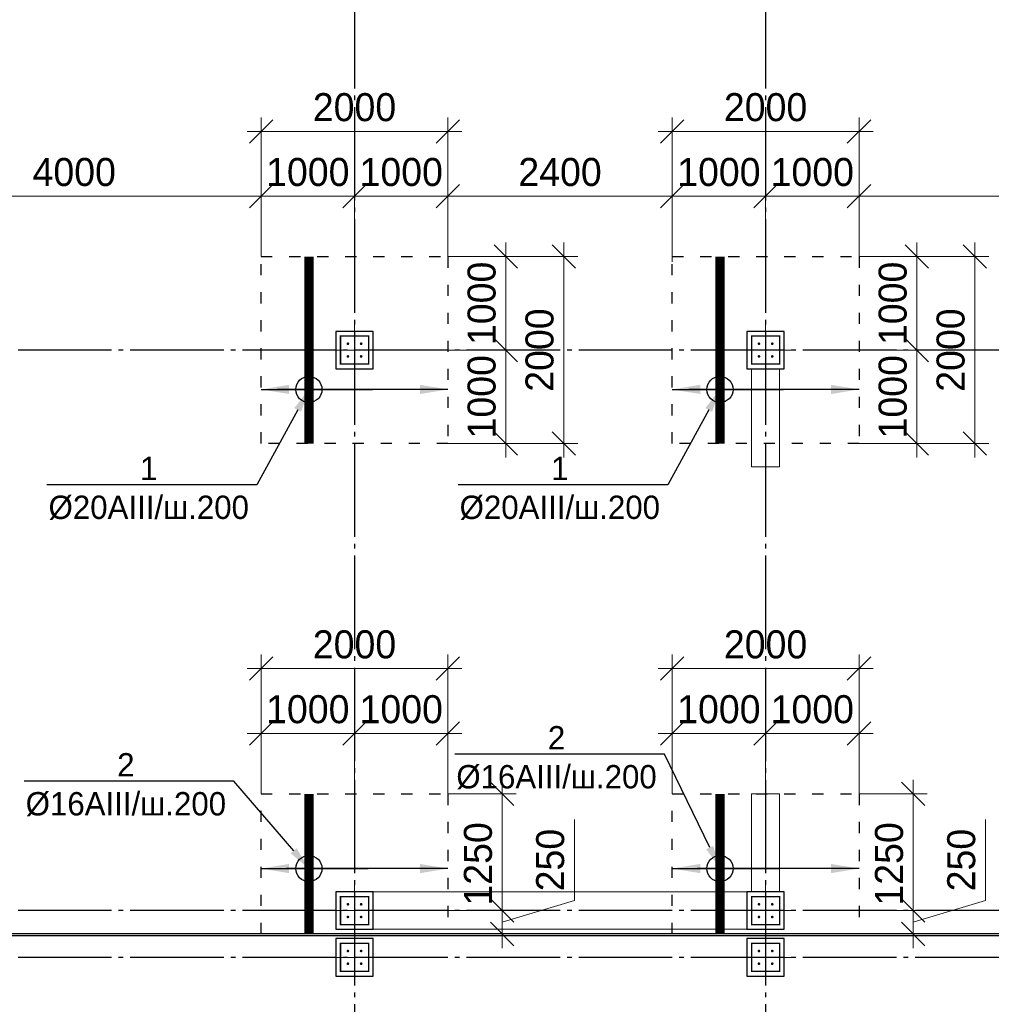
# Model space of a CAD drawing. Header units: millimetres. Extents: x -33345 to 4712671, y -3392 to 121473.
# Tile 91 of 256: x 565358 to 575758, y 70259 to 80798. Entities that reach past the tile are written whole.
import ezdxf
from ezdxf import colors
from ezdxf.entities.mleader import LeaderData, LeaderLine
from ezdxf.math import Vec2, Vec3

# ---------------------------------------------------------------- set-up
doc = ezdxf.new("R2010")
doc.units = ezdxf.units.MM
for name, pattern in [('ACAD_ISO03W100', [30, 12, -18]), ('CENTER2', [28.575, 19.05, -3.175, 3.175, -3.175]), ('ГОСТ 2.303 5', [24, 20, -1.5, 1, -1.5])]:
    doc.linetypes.add(name, pattern=pattern)
doc.layers.add('00-Axes', color=1, linetype='CENTER2')
doc.layers.add('A _razmer rtt', color=164, linetype='Continuous')
for name, color, linetype, lineweight in [('A _Devor rtt', 176, 'Continuous', 30), ('doors', 250, 'Continuous', 5), ('КЖ Текст', 250, 'Continuous', 15)]:
    doc.layers.add(name, color=color, linetype=linetype, lineweight=lineweight)
doc.styles.add('GOST-2.304_Type-B_italic', font='GOST Common Italic.ttf')
doc.styles.add('RUS text aehalf', font='aehalf.shx', dxfattribs={"width": 0.7, "oblique": 15})
doc.styles.add('X-U-RW-01$0$StyleROMANS', font='GOTHIC.TTF')
doc.dimstyles.new('A', dxfattribs={"dimtxt": 300, "dimasz": 150, "dimexe": 100, "dimexo": 100, "dimgap": 50, "dimtad": 1, "dimdec": 0, "dimzin": 9, "dimtxsty": 'GOST-2.304_Type-B_italic', "dimblk": 'ARCHTICK', "dimcen": 0, "dimdle": 100, "dimclrd": 256, "dimclre": 256, "dimclrt": 256, "dimadec": 0, "dimazin": 2, "dimtm": 1e-09, "dimtfac": 1, "dimtdec": 0, "dimtmove": 1, "dimatfit": 3, "dimfxl": 1, "dimtolj": 1, "dimlwd": -1, "dimlwe": -1, "dimarcsym": 1})
doc.dimstyles.new('RUS м100', dxfattribs={"dimscale": 0, "dimtxt": 250, "dimasz": 100, "dimexe": 100, "dimexo": 0, "dimgap": 70, "dimtad": 1, "dimdec": 0, "dimdsep": 46, "dimtxsty": 'RUS text aehalf', "dimblk": 'OBLIQUE', "dimcen": 0.09, "dimdle": 100, "dimclrd": 256, "dimclre": 256, "dimclrt": 256, "dimadec": 1, "dimazin": 2, "dimtfac": 1, "dimtdec": 0, "dimtofl": 0, "dimtmove": 0, "dimatfit": 3, "dimldrblk": 'OBLIQUE', "dimfxl": 300, "dimtolj": 1, "dimtzin": 0, "dimlwd": -1, "dimlwe": -1, "dimarcsym": 0})

# ---------------------------------------------------------------- blocks, each defined once
blk = doc.blocks.new('gfffggfsre')
at = {"layer": '00-Axes', "color": 251, "linetype": 'ГОСТ 2.303 5', "ltscale": 50, "true_color": 0x636466}
for points in [[(25727, 16269.4), (25727, -5825.8)], [(30127, 16269.4), (30127, -5825.8)], [(42327, 10069.4), (-21034.5, 10069.4)], [(42327, 4069.4), (-21034.5, 4069.4)], [(42327, 3569.4), (-20533.9, 3569.4), (-20643.6, 3457.5), (-21034.5, 3457.5)]]:
    blk.add_lwpolyline(points, dxfattribs=at)
blk = doc.blocks.new('column')
at = {"lineweight": 0}
for points in [[(-68, 56, -1), (-68, 86, -1)], [(68, 56, 1), (68, 86, 1)], [(-68, -56, 1), (-68, -86, 1)], [(68, -56, -1), (68, -86, -1)]]:
    blk.add_hatch(color=0, dxfattribs=at).paths.add_polyline_path(points)
at = {"color": 0, "lineweight": 0}
for p, q in [((0, 300), (0, -300)), ((300, 0), (-300, 0))]:
    blk.add_line(p, q, dxfattribs=at)
at = {"lineweight": 30}
blk.add_lwpolyline([(-200, 200), (200, 200), (200, -200), (-200, -200)], close=True, dxfattribs=at)
at = {"color": 0, "lineweight": 0, "const_width": 15}
blk.add_lwpolyline([(150, -150), (150, 150), (-150, 150), (-150, -150)], close=True, dxfattribs=at)
blk = doc.blocks.new('_Oblique')
at = {"color": 0, "linetype": 'ByBlock', "lineweight": -2}
blk.add_line((-0.5, -0.5), (0.5, 0.5), dxfattribs=at)
blk = doc.blocks.new('*D1953')
at = {"layer": 'Defpoints', "color": 0, "ltscale": 100, "transparency": 16777216}
for p in [(567942, 78908), (563942, 78262), (567942, 78262)]:
    blk.add_point(p, dxfattribs=at)
at = {"layer": 'doors', "ltscale": 100, "transparency": 16777216}
for p, q in [((563942, 78262), (563942, 79058)), ((567942, 78262), (567942, 79058)), ((563792, 78908), (568092, 78908))]:
    blk.add_line(p, q, dxfattribs=at)
at = {"layer": 'doors', "ltscale": 100, "transparency": 16777216, "xscale": 250, "yscale": 250, "zscale": 250, "rotation": 180}
blk.add_blockref('_Oblique', (563942, 78908), dxfattribs=at)
at = {"layer": 'doors', "ltscale": 100, "transparency": 16777216, "xscale": 250, "yscale": 250, "zscale": 250}
blk.add_blockref('_Oblique', (567942, 78908), dxfattribs=at)
at = {"layer": 'doors', "lineweight": 13, "ltscale": 100, "transparency": 16777216, "insert": (565942, 79166), "char_height": 300, "attachment_point": 5, "style": 'X-U-RW-01$0$StyleROMANS'}
blk.add_mtext('\\A1;4000', dxfattribs=at)
blk = doc.blocks.new('*D1954')
at = {"layer": 'Defpoints', "color": 0, "ltscale": 100, "transparency": 16777216}
for p in [(572342, 78908), (569942, 78262), (572342, 78205)]:
    blk.add_point(p, dxfattribs=at)
at = {"layer": 'doors', "ltscale": 100, "transparency": 16777216}
for p, q in [((569942, 78262), (569942, 79058)), ((572342, 78205), (572342, 79058)), ((569792, 78908), (572492, 78908))]:
    blk.add_line(p, q, dxfattribs=at)
at = {"layer": 'doors', "ltscale": 100, "transparency": 16777216, "xscale": 250, "yscale": 250, "zscale": 250, "rotation": 180}
blk.add_blockref('_Oblique', (569942, 78908), dxfattribs=at)
at = {"layer": 'doors', "ltscale": 100, "transparency": 16777216, "xscale": 250, "yscale": 250, "zscale": 250}
blk.add_blockref('_Oblique', (572342, 78908), dxfattribs=at)
at = {"layer": 'doors', "lineweight": 13, "ltscale": 100, "transparency": 16777216, "insert": (571142, 79166), "char_height": 300, "attachment_point": 5, "style": 'X-U-RW-01$0$StyleROMANS'}
blk.add_mtext('\\A1;2400', dxfattribs=at)
blk = doc.blocks.new('*D1955')
at = {"layer": 'Defpoints', "color": 0, "ltscale": 100, "transparency": 16777216}
for p in [(578342, 78908), (574342, 78262), (578342, 78262)]:
    blk.add_point(p, dxfattribs=at)
at = {"layer": 'doors', "ltscale": 100, "transparency": 16777216}
for p, q in [((574342, 78262), (574342, 79058)), ((578342, 78262), (578342, 79058)), ((574192, 78908), (578492, 78908))]:
    blk.add_line(p, q, dxfattribs=at)
at = {"layer": 'doors', "ltscale": 100, "transparency": 16777216, "xscale": 250, "yscale": 250, "zscale": 250, "rotation": 180}
blk.add_blockref('_Oblique', (574342, 78908), dxfattribs=at)
at = {"layer": 'doors', "ltscale": 100, "transparency": 16777216, "xscale": 250, "yscale": 250, "zscale": 250}
blk.add_blockref('_Oblique', (578342, 78908), dxfattribs=at)
at = {"layer": 'doors', "lineweight": 13, "ltscale": 100, "transparency": 16777216, "insert": (576342, 79166), "char_height": 300, "attachment_point": 5, "style": 'X-U-RW-01$0$StyleROMANS'}
blk.add_mtext('\\A1;4000', dxfattribs=at)
blk = doc.blocks.new('*D1861')
at = {"layer": 'Defpoints', "color": 0, "ltscale": 100, "transparency": 16777216}
for p in [(569942, 72512), (569942, 71262), (570522, 71262)]:
    blk.add_point(p, dxfattribs=at)
at = {"layer": 'doors', "ltscale": 100, "transparency": 16777216}
for p, q in [((570522, 72662), (570522, 71112)), ((569942, 72512), (570672, 72512)), ((569942, 71262), (570672, 71262))]:
    blk.add_line(p, q, dxfattribs=at)
at = {"layer": 'doors', "ltscale": 100, "transparency": 16777216, "xscale": 250, "yscale": 250, "zscale": 250}
for p, rotation in [((570522, 72512), 90), ((570522, 71262), 270)]:
    blk.add_blockref('_Oblique', p, dxfattribs=dict(at, rotation=rotation))
at = {"layer": 'doors', "lineweight": 13, "ltscale": 100, "transparency": 16777216, "insert": (570265, 71762), "char_height": 300, "attachment_point": 5, "rotation": 90, "style": 'X-U-RW-01$0$StyleROMANS'}
blk.add_mtext('\\A1;1250', dxfattribs=at)
blk = doc.blocks.new('*D1862')
at = {"layer": 'Defpoints', "color": 0, "ltscale": 100, "transparency": 16777216}
for p in [(569942, 71262), (569942, 71012), (570522, 71012)]:
    blk.add_point(p, dxfattribs=at)
at = {"layer": 'doors', "ltscale": 100, "transparency": 16777216}
for p, q in [((571295, 71369), (571295, 72237)), ((570522, 71412), (570522, 70862)), ((570522, 71137), (571295, 71369)), ((569942, 71262), (570672, 71262)), ((569942, 71012), (570672, 71012))]:
    blk.add_line(p, q, dxfattribs=at)
at = {"layer": 'doors', "ltscale": 100, "transparency": 16777216, "xscale": 250, "yscale": 250, "zscale": 250}
for p, rotation in [((570522, 71262), 90), ((570522, 71012), 270)]:
    blk.add_blockref('_Oblique', p, dxfattribs=dict(at, rotation=rotation))
at = {"layer": 'doors', "lineweight": 13, "ltscale": 100, "transparency": 16777216, "insert": (571038, 71803), "char_height": 300, "attachment_point": 5, "rotation": 90, "style": 'X-U-RW-01$0$StyleROMANS'}
blk.add_mtext('\\A1;250', dxfattribs=at)
blk = doc.blocks.new('_ArchTick')
at = {"color": 0, "linetype": 'ByBlock', "const_width": 0.15}
blk.add_lwpolyline([(-0.5, -0.5), (0.5, 0.5)], dxfattribs=at)
blk = doc.blocks.new('*D1863')
at = {"layer": 'Defpoints', "color": 0, "ltscale": 100, "transparency": 16777216}
for p in [(568942, 73158), (567942, 72512), (568942, 72512)]:
    blk.add_point(p, dxfattribs=at)
at = {"layer": 'doors', "ltscale": 100, "transparency": 16777216}
for p, q in [((567942, 72512), (567942, 73308)), ((568942, 72512), (568942, 73308)), ((567792, 73158), (569092, 73158))]:
    blk.add_line(p, q, dxfattribs=at)
at = {"layer": 'doors', "ltscale": 100, "transparency": 16777216, "xscale": 250, "yscale": 250, "zscale": 250, "rotation": 180}
blk.add_blockref('_Oblique', (567942, 73158), dxfattribs=at)
at = {"layer": 'doors', "ltscale": 100, "transparency": 16777216, "xscale": 250, "yscale": 250, "zscale": 250}
blk.add_blockref('_Oblique', (568942, 73158), dxfattribs=at)
at = {"layer": 'doors', "lineweight": 13, "ltscale": 100, "transparency": 16777216, "insert": (568442, 73416), "char_height": 300, "attachment_point": 5, "style": 'X-U-RW-01$0$StyleROMANS'}
blk.add_mtext('\\A1;1000', dxfattribs=at)
blk = doc.blocks.new('*D1864')
at = {"layer": 'Defpoints', "color": 0, "ltscale": 100, "transparency": 16777216}
for p in [(569942, 73158), (568942, 72512), (569942, 72512)]:
    blk.add_point(p, dxfattribs=at)
at = {"layer": 'doors', "ltscale": 100, "transparency": 16777216}
for p, q in [((568942, 72512), (568942, 73308)), ((569942, 72512), (569942, 73308)), ((568792, 73158), (570092, 73158))]:
    blk.add_line(p, q, dxfattribs=at)
at = {"layer": 'doors', "ltscale": 100, "transparency": 16777216, "xscale": 250, "yscale": 250, "zscale": 250, "rotation": 180}
blk.add_blockref('_Oblique', (568942, 73158), dxfattribs=at)
at = {"layer": 'doors', "ltscale": 100, "transparency": 16777216, "xscale": 250, "yscale": 250, "zscale": 250}
blk.add_blockref('_Oblique', (569942, 73158), dxfattribs=at)
at = {"layer": 'doors', "lineweight": 13, "ltscale": 100, "transparency": 16777216, "insert": (569442, 73416), "char_height": 300, "attachment_point": 5, "style": 'X-U-RW-01$0$StyleROMANS'}
blk.add_mtext('\\A1;1000', dxfattribs=at)
blk = doc.blocks.new('*D1865')
at = {"layer": 'Defpoints', "color": 0, "ltscale": 100, "transparency": 16777216}
for p in [(569942, 73853), (567942, 72512), (569942, 72512)]:
    blk.add_point(p, dxfattribs=at)
at = {"layer": 'doors', "ltscale": 100, "transparency": 16777216}
for p, q in [((567942, 72512), (567942, 74003)), ((569942, 72512), (569942, 74003)), ((567792, 73853), (570092, 73853))]:
    blk.add_line(p, q, dxfattribs=at)
at = {"layer": 'doors', "ltscale": 100, "transparency": 16777216, "xscale": 250, "yscale": 250, "zscale": 250, "rotation": 180}
blk.add_blockref('_Oblique', (567942, 73853), dxfattribs=at)
at = {"layer": 'doors', "ltscale": 100, "transparency": 16777216, "xscale": 250, "yscale": 250, "zscale": 250}
blk.add_blockref('_Oblique', (569942, 73853), dxfattribs=at)
at = {"layer": 'doors', "lineweight": 13, "ltscale": 100, "transparency": 16777216, "insert": (568942, 74110), "char_height": 300, "attachment_point": 5, "style": 'X-U-RW-01$0$StyleROMANS'}
blk.add_mtext('\\A1;2000', dxfattribs=at)
blk = doc.blocks.new('*D1866')
at = {"layer": 'Defpoints', "color": 0, "ltscale": 100, "transparency": 16777216}
for p in [(574342, 72512), (574342, 71262), (574922, 71262)]:
    blk.add_point(p, dxfattribs=at)
at = {"layer": 'doors', "ltscale": 100, "transparency": 16777216}
for p, q in [((574922, 72662), (574922, 71112)), ((574342, 72512), (575072, 72512)), ((574342, 71262), (575072, 71262))]:
    blk.add_line(p, q, dxfattribs=at)
at = {"layer": 'doors', "ltscale": 100, "transparency": 16777216, "xscale": 250, "yscale": 250, "zscale": 250}
for p, rotation in [((574922, 72512), 90), ((574922, 71262), 270)]:
    blk.add_blockref('_Oblique', p, dxfattribs=dict(at, rotation=rotation))
at = {"layer": 'doors', "lineweight": 13, "ltscale": 100, "transparency": 16777216, "insert": (574665, 71762), "char_height": 300, "attachment_point": 5, "rotation": 90, "style": 'X-U-RW-01$0$StyleROMANS'}
blk.add_mtext('\\A1;1250', dxfattribs=at)
blk = doc.blocks.new('*D1867')
at = {"layer": 'Defpoints', "color": 0, "ltscale": 100, "transparency": 16777216}
for p in [(574342, 71262), (574342, 71012), (574922, 71012)]:
    blk.add_point(p, dxfattribs=at)
at = {"layer": 'doors', "ltscale": 100, "transparency": 16777216}
for p, q in [((575695, 71369), (575695, 72237)), ((574922, 71412), (574922, 70862)), ((574922, 71137), (575695, 71369)), ((574342, 71262), (575072, 71262)), ((574342, 71012), (575072, 71012))]:
    blk.add_line(p, q, dxfattribs=at)
at = {"layer": 'doors', "ltscale": 100, "transparency": 16777216, "xscale": 250, "yscale": 250, "zscale": 250}
for p, rotation in [((574922, 71262), 90), ((574922, 71012), 270)]:
    blk.add_blockref('_Oblique', p, dxfattribs=dict(at, rotation=rotation))
at = {"layer": 'doors', "lineweight": 13, "ltscale": 100, "transparency": 16777216, "insert": (575438, 71803), "char_height": 300, "attachment_point": 5, "rotation": 90, "style": 'X-U-RW-01$0$StyleROMANS'}
blk.add_mtext('\\A1;250', dxfattribs=at)
blk = doc.blocks.new('*D1868')
at = {"layer": 'Defpoints', "color": 0, "ltscale": 100, "transparency": 16777216}
for p in [(573342, 73158), (572342, 72512), (573342, 72512)]:
    blk.add_point(p, dxfattribs=at)
at = {"layer": 'doors', "ltscale": 100, "transparency": 16777216}
for p, q in [((572342, 72512), (572342, 73308)), ((573342, 72512), (573342, 73308)), ((572192, 73158), (573492, 73158))]:
    blk.add_line(p, q, dxfattribs=at)
at = {"layer": 'doors', "ltscale": 100, "transparency": 16777216, "xscale": 250, "yscale": 250, "zscale": 250, "rotation": 180}
blk.add_blockref('_Oblique', (572342, 73158), dxfattribs=at)
at = {"layer": 'doors', "ltscale": 100, "transparency": 16777216, "xscale": 250, "yscale": 250, "zscale": 250}
blk.add_blockref('_Oblique', (573342, 73158), dxfattribs=at)
at = {"layer": 'doors', "lineweight": 13, "ltscale": 100, "transparency": 16777216, "insert": (572842, 73416), "char_height": 300, "attachment_point": 5, "style": 'X-U-RW-01$0$StyleROMANS'}
blk.add_mtext('\\A1;1000', dxfattribs=at)
blk = doc.blocks.new('*D1869')
at = {"layer": 'Defpoints', "color": 0, "ltscale": 100, "transparency": 16777216}
for p in [(574342, 73158), (573342, 72512), (574342, 72512)]:
    blk.add_point(p, dxfattribs=at)
at = {"layer": 'doors', "ltscale": 100, "transparency": 16777216}
for p, q in [((573342, 72512), (573342, 73308)), ((574342, 72512), (574342, 73308)), ((573192, 73158), (574492, 73158))]:
    blk.add_line(p, q, dxfattribs=at)
at = {"layer": 'doors', "ltscale": 100, "transparency": 16777216, "xscale": 250, "yscale": 250, "zscale": 250, "rotation": 180}
blk.add_blockref('_Oblique', (573342, 73158), dxfattribs=at)
at = {"layer": 'doors', "ltscale": 100, "transparency": 16777216, "xscale": 250, "yscale": 250, "zscale": 250}
blk.add_blockref('_Oblique', (574342, 73158), dxfattribs=at)
at = {"layer": 'doors', "lineweight": 13, "ltscale": 100, "transparency": 16777216, "insert": (573842, 73416), "char_height": 300, "attachment_point": 5, "style": 'X-U-RW-01$0$StyleROMANS'}
blk.add_mtext('\\A1;1000', dxfattribs=at)
blk = doc.blocks.new('*D1870')
at = {"layer": 'Defpoints', "color": 0, "ltscale": 100, "transparency": 16777216}
for p in [(574342, 73853), (572342, 72512), (574342, 72512)]:
    blk.add_point(p, dxfattribs=at)
at = {"layer": 'doors', "ltscale": 100, "transparency": 16777216}
for p, q in [((572342, 72512), (572342, 74003)), ((574342, 72512), (574342, 74003)), ((572192, 73853), (574492, 73853))]:
    blk.add_line(p, q, dxfattribs=at)
at = {"layer": 'doors', "ltscale": 100, "transparency": 16777216, "xscale": 250, "yscale": 250, "zscale": 250, "rotation": 180}
blk.add_blockref('_Oblique', (572342, 73853), dxfattribs=at)
at = {"layer": 'doors', "ltscale": 100, "transparency": 16777216, "xscale": 250, "yscale": 250, "zscale": 250}
blk.add_blockref('_Oblique', (574342, 73853), dxfattribs=at)
at = {"layer": 'doors', "lineweight": 13, "ltscale": 100, "transparency": 16777216, "insert": (573342, 74110), "char_height": 300, "attachment_point": 5, "style": 'X-U-RW-01$0$StyleROMANS'}
blk.add_mtext('\\A1;2000', dxfattribs=at)
blk = doc.blocks.new('*D3135')
at = {"layer": 'Defpoints', "color": 0, "ltscale": 100, "transparency": 16777216}
for p in [(568942, 78908), (567942, 78262), (568942, 78262)]:
    blk.add_point(p, dxfattribs=at)
at = {"layer": 'doors', "ltscale": 100, "transparency": 16777216}
for p, q in [((567942, 78262), (567942, 79058)), ((568942, 78262), (568942, 79058)), ((567792, 78908), (569092, 78908))]:
    blk.add_line(p, q, dxfattribs=at)
at = {"layer": 'doors', "ltscale": 100, "transparency": 16777216, "xscale": 250, "yscale": 250, "zscale": 250, "rotation": 180}
blk.add_blockref('_Oblique', (567942, 78908), dxfattribs=at)
at = {"layer": 'doors', "ltscale": 100, "transparency": 16777216, "xscale": 250, "yscale": 250, "zscale": 250}
blk.add_blockref('_Oblique', (568942, 78908), dxfattribs=at)
at = {"layer": 'doors', "lineweight": 13, "ltscale": 100, "transparency": 16777216, "insert": (568442, 79166), "char_height": 300, "attachment_point": 5, "style": 'X-U-RW-01$0$StyleROMANS'}
blk.add_mtext('\\A1;1000', dxfattribs=at)
blk = doc.blocks.new('*D3136')
at = {"layer": 'Defpoints', "color": 0, "ltscale": 100, "transparency": 16777216}
for p in [(569942, 78908), (568942, 78262), (569942, 78262)]:
    blk.add_point(p, dxfattribs=at)
at = {"layer": 'doors', "ltscale": 100, "transparency": 16777216}
for p, q in [((568942, 78262), (568942, 79058)), ((569942, 78262), (569942, 79058)), ((568792, 78908), (570092, 78908))]:
    blk.add_line(p, q, dxfattribs=at)
at = {"layer": 'doors', "ltscale": 100, "transparency": 16777216, "xscale": 250, "yscale": 250, "zscale": 250, "rotation": 180}
blk.add_blockref('_Oblique', (568942, 78908), dxfattribs=at)
at = {"layer": 'doors', "ltscale": 100, "transparency": 16777216, "xscale": 250, "yscale": 250, "zscale": 250}
blk.add_blockref('_Oblique', (569942, 78908), dxfattribs=at)
at = {"layer": 'doors', "lineweight": 13, "ltscale": 100, "transparency": 16777216, "insert": (569442, 79166), "char_height": 300, "attachment_point": 5, "style": 'X-U-RW-01$0$StyleROMANS'}
blk.add_mtext('\\A1;1000', dxfattribs=at)
blk = doc.blocks.new('*D3137')
at = {"layer": 'Defpoints', "color": 0, "ltscale": 100, "transparency": 16777216}
for p in [(569942, 78262), (569942, 77262), (570561, 77262)]:
    blk.add_point(p, dxfattribs=at)
at = {"layer": 'doors', "ltscale": 100, "transparency": 16777216}
for p, q in [((570561, 78412), (570561, 77112)), ((569942, 78262), (570711, 78262)), ((569942, 77262), (570711, 77262))]:
    blk.add_line(p, q, dxfattribs=at)
at = {"layer": 'doors', "ltscale": 100, "transparency": 16777216, "xscale": 250, "yscale": 250, "zscale": 250}
for p, rotation in [((570561, 78262), 90), ((570561, 77262), 270)]:
    blk.add_blockref('_Oblique', p, dxfattribs=dict(at, rotation=rotation))
at = {"layer": 'doors', "lineweight": 13, "ltscale": 100, "transparency": 16777216, "insert": (570304, 77762), "char_height": 300, "attachment_point": 5, "rotation": 90, "style": 'X-U-RW-01$0$StyleROMANS'}
blk.add_mtext('\\A1;1000', dxfattribs=at)
blk = doc.blocks.new('*D3138')
at = {"layer": 'Defpoints', "color": 0, "ltscale": 100, "transparency": 16777216}
for p in [(569942, 77262), (569942, 76262), (570561, 76262)]:
    blk.add_point(p, dxfattribs=at)
at = {"layer": 'doors', "ltscale": 100, "transparency": 16777216}
for p, q in [((570561, 77412), (570561, 76112)), ((569942, 77262), (570711, 77262)), ((569942, 76262), (570711, 76262))]:
    blk.add_line(p, q, dxfattribs=at)
at = {"layer": 'doors', "ltscale": 100, "transparency": 16777216, "xscale": 250, "yscale": 250, "zscale": 250}
for p, rotation in [((570561, 77262), 90), ((570561, 76262), 270)]:
    blk.add_blockref('_Oblique', p, dxfattribs=dict(at, rotation=rotation))
at = {"layer": 'doors', "lineweight": 13, "ltscale": 100, "transparency": 16777216, "insert": (570304, 76762), "char_height": 300, "attachment_point": 5, "rotation": 90, "style": 'X-U-RW-01$0$StyleROMANS'}
blk.add_mtext('\\A1;1000', dxfattribs=at)
blk = doc.blocks.new('*D1876')
at = {"layer": 'Defpoints', "color": 0, "ltscale": 100, "transparency": 16777216}
for p in [(569942, 78262), (569942, 76262), (571182, 76262)]:
    blk.add_point(p, dxfattribs=at)
at = {"layer": 'doors', "ltscale": 100, "transparency": 16777216}
for p, q in [((571182, 78412), (571182, 76112)), ((569942, 78262), (571332, 78262)), ((569942, 76262), (571332, 76262))]:
    blk.add_line(p, q, dxfattribs=at)
at = {"layer": 'doors', "ltscale": 100, "transparency": 16777216, "xscale": 250, "yscale": 250, "zscale": 250}
for p, rotation in [((571182, 78262), 90), ((571182, 76262), 270)]:
    blk.add_blockref('_Oblique', p, dxfattribs=dict(at, rotation=rotation))
at = {"layer": 'doors', "lineweight": 13, "ltscale": 100, "transparency": 16777216, "insert": (570924, 77262), "char_height": 300, "attachment_point": 5, "rotation": 90, "style": 'X-U-RW-01$0$StyleROMANS'}
blk.add_mtext('\\A1;2000', dxfattribs=at)
blk = doc.blocks.new('*D1877')
at = {"layer": 'Defpoints', "color": 0, "ltscale": 100, "transparency": 16777216}
for p in [(569942, 79603), (567942, 78262), (569942, 78262)]:
    blk.add_point(p, dxfattribs=at)
at = {"layer": 'doors', "ltscale": 100, "transparency": 16777216}
for p, q in [((567942, 78262), (567942, 79753)), ((569942, 78262), (569942, 79753)), ((567792, 79603), (570092, 79603))]:
    blk.add_line(p, q, dxfattribs=at)
at = {"layer": 'doors', "ltscale": 100, "transparency": 16777216, "xscale": 250, "yscale": 250, "zscale": 250, "rotation": 180}
blk.add_blockref('_Oblique', (567942, 79603), dxfattribs=at)
at = {"layer": 'doors', "ltscale": 100, "transparency": 16777216, "xscale": 250, "yscale": 250, "zscale": 250}
blk.add_blockref('_Oblique', (569942, 79603), dxfattribs=at)
at = {"layer": 'doors', "lineweight": 13, "ltscale": 100, "transparency": 16777216, "insert": (568942, 79860), "char_height": 300, "attachment_point": 5, "style": 'X-U-RW-01$0$StyleROMANS'}
blk.add_mtext('\\A1;2000', dxfattribs=at)
blk = doc.blocks.new('*D3139')
at = {"layer": 'Defpoints', "color": 0, "ltscale": 100, "transparency": 16777216}
for p in [(573342, 78908), (572342, 78262), (573342, 78262)]:
    blk.add_point(p, dxfattribs=at)
at = {"layer": 'doors', "ltscale": 100, "transparency": 16777216}
for p, q in [((572342, 78262), (572342, 79058)), ((573342, 78262), (573342, 79058)), ((572192, 78908), (573492, 78908))]:
    blk.add_line(p, q, dxfattribs=at)
at = {"layer": 'doors', "ltscale": 100, "transparency": 16777216, "xscale": 250, "yscale": 250, "zscale": 250, "rotation": 180}
blk.add_blockref('_Oblique', (572342, 78908), dxfattribs=at)
at = {"layer": 'doors', "ltscale": 100, "transparency": 16777216, "xscale": 250, "yscale": 250, "zscale": 250}
blk.add_blockref('_Oblique', (573342, 78908), dxfattribs=at)
at = {"layer": 'doors', "lineweight": 13, "ltscale": 100, "transparency": 16777216, "insert": (572842, 79166), "char_height": 300, "attachment_point": 5, "style": 'X-U-RW-01$0$StyleROMANS'}
blk.add_mtext('\\A1;1000', dxfattribs=at)
blk = doc.blocks.new('*D3140')
at = {"layer": 'Defpoints', "color": 0, "ltscale": 100, "transparency": 16777216}
for p in [(574342, 78908), (573342, 78262), (574342, 78262)]:
    blk.add_point(p, dxfattribs=at)
at = {"layer": 'doors', "ltscale": 100, "transparency": 16777216}
for p, q in [((573342, 78262), (573342, 79058)), ((574342, 78262), (574342, 79058)), ((573192, 78908), (574492, 78908))]:
    blk.add_line(p, q, dxfattribs=at)
at = {"layer": 'doors', "ltscale": 100, "transparency": 16777216, "xscale": 250, "yscale": 250, "zscale": 250, "rotation": 180}
blk.add_blockref('_Oblique', (573342, 78908), dxfattribs=at)
at = {"layer": 'doors', "ltscale": 100, "transparency": 16777216, "xscale": 250, "yscale": 250, "zscale": 250}
blk.add_blockref('_Oblique', (574342, 78908), dxfattribs=at)
at = {"layer": 'doors', "lineweight": 13, "ltscale": 100, "transparency": 16777216, "insert": (573842, 79166), "char_height": 300, "attachment_point": 5, "style": 'X-U-RW-01$0$StyleROMANS'}
blk.add_mtext('\\A1;1000', dxfattribs=at)
blk = doc.blocks.new('*D3141')
at = {"layer": 'Defpoints', "color": 0, "ltscale": 100, "transparency": 16777216}
for p in [(574342, 78262), (574342, 77262), (574961, 77262)]:
    blk.add_point(p, dxfattribs=at)
at = {"layer": 'doors', "ltscale": 100, "transparency": 16777216}
for p, q in [((574961, 78412), (574961, 77112)), ((574342, 78262), (575111, 78262)), ((574342, 77262), (575111, 77262))]:
    blk.add_line(p, q, dxfattribs=at)
at = {"layer": 'doors', "ltscale": 100, "transparency": 16777216, "xscale": 250, "yscale": 250, "zscale": 250}
for p, rotation in [((574961, 78262), 90), ((574961, 77262), 270)]:
    blk.add_blockref('_Oblique', p, dxfattribs=dict(at, rotation=rotation))
at = {"layer": 'doors', "lineweight": 13, "ltscale": 100, "transparency": 16777216, "insert": (574704, 77762), "char_height": 300, "attachment_point": 5, "rotation": 90, "style": 'X-U-RW-01$0$StyleROMANS'}
blk.add_mtext('\\A1;1000', dxfattribs=at)
blk = doc.blocks.new('*D3142')
at = {"layer": 'Defpoints', "color": 0, "ltscale": 100, "transparency": 16777216}
for p in [(574342, 77262), (574342, 76262), (574961, 76262)]:
    blk.add_point(p, dxfattribs=at)
at = {"layer": 'doors', "ltscale": 100, "transparency": 16777216}
for p, q in [((574961, 77412), (574961, 76112)), ((574342, 77262), (575111, 77262)), ((574342, 76262), (575111, 76262))]:
    blk.add_line(p, q, dxfattribs=at)
at = {"layer": 'doors', "ltscale": 100, "transparency": 16777216, "xscale": 250, "yscale": 250, "zscale": 250}
for p, rotation in [((574961, 77262), 90), ((574961, 76262), 270)]:
    blk.add_blockref('_Oblique', p, dxfattribs=dict(at, rotation=rotation))
at = {"layer": 'doors', "lineweight": 13, "ltscale": 100, "transparency": 16777216, "insert": (574704, 76762), "char_height": 300, "attachment_point": 5, "rotation": 90, "style": 'X-U-RW-01$0$StyleROMANS'}
blk.add_mtext('\\A1;1000', dxfattribs=at)
blk = doc.blocks.new('*D1878')
at = {"layer": 'Defpoints', "color": 0, "ltscale": 100, "transparency": 16777216}
for p in [(574342, 78262), (574342, 76262), (575582, 76262)]:
    blk.add_point(p, dxfattribs=at)
at = {"layer": 'doors', "ltscale": 100, "transparency": 16777216}
for p, q in [((575582, 78412), (575582, 76112)), ((574342, 78262), (575732, 78262)), ((574342, 76262), (575732, 76262))]:
    blk.add_line(p, q, dxfattribs=at)
at = {"layer": 'doors', "ltscale": 100, "transparency": 16777216, "xscale": 250, "yscale": 250, "zscale": 250}
for p, rotation in [((575582, 78262), 90), ((575582, 76262), 270)]:
    blk.add_blockref('_Oblique', p, dxfattribs=dict(at, rotation=rotation))
at = {"layer": 'doors', "lineweight": 13, "ltscale": 100, "transparency": 16777216, "insert": (575324, 77262), "char_height": 300, "attachment_point": 5, "rotation": 90, "style": 'X-U-RW-01$0$StyleROMANS'}
blk.add_mtext('\\A1;2000', dxfattribs=at)
blk = doc.blocks.new('*D1879')
at = {"layer": 'Defpoints', "color": 0, "ltscale": 100, "transparency": 16777216}
for p in [(574342, 79603), (572342, 78262), (574342, 78262)]:
    blk.add_point(p, dxfattribs=at)
at = {"layer": 'doors', "ltscale": 100, "transparency": 16777216}
for p, q in [((572342, 78262), (572342, 79753)), ((574342, 78262), (574342, 79753)), ((572192, 79603), (574492, 79603))]:
    blk.add_line(p, q, dxfattribs=at)
at = {"layer": 'doors', "ltscale": 100, "transparency": 16777216, "xscale": 250, "yscale": 250, "zscale": 250, "rotation": 180}
blk.add_blockref('_Oblique', (572342, 79603), dxfattribs=at)
at = {"layer": 'doors', "ltscale": 100, "transparency": 16777216, "xscale": 250, "yscale": 250, "zscale": 250}
blk.add_blockref('_Oblique', (574342, 79603), dxfattribs=at)
at = {"layer": 'doors', "lineweight": 13, "ltscale": 100, "transparency": 16777216, "insert": (573342, 79860), "char_height": 300, "attachment_point": 5, "style": 'X-U-RW-01$0$StyleROMANS'}
blk.add_mtext('\\A1;2000', dxfattribs=at)

msp = doc.modelspace()

# ---------------------------------------------------------------- linework, layer by layer
at = {"color": 5, "lineweight": 30, "ltscale": 10}
for points in [[(525342.185, 71011.959), (525342.185, 83861.959), (585942.185, 83861.959), (585942.185, 71011.959)], [(585942.185, 70991.959), (562342.185, 70991.959), (562342.185, 68061.959), (562342.185, 68061.959), (562342.185, 64661.959), (585942.185, 64661.959)]]:
    msp.add_lwpolyline(points, close=True, dxfattribs=at)
at = {"color": 244, "true_color": 0x991b1e, "const_width": 100}
for points in [[(568453.649, 76261.959), (568453.649, 78261.959)], [(572853.649, 76261.959), (572853.649, 78261.959)], [(568453.691, 71011.959), (568453.691, 72511.959)], [(572853.691, 71011.959), (572853.691, 72511.959)]]:
    msp.add_lwpolyline(points, dxfattribs=at)
at = {"color": 5, "linetype": 'ACAD_ISO03W100', "lineweight": 30, "ltscale": 10}
for points in [[(569942.185, 76261.959), (567942.185, 76261.959), (567942.185, 78261.959), (569942.185, 78261.959)], [(574342.185, 76261.959), (572342.185, 76261.959), (572342.185, 78261.959), (574342.185, 78261.959)], [(569942.185, 71011.959), (567942.185, 71011.959), (567942.185, 72511.959), (569942.185, 72511.959)], [(574342.185, 71011.959), (572342.185, 71011.959), (572342.185, 72511.959), (574342.185, 72511.959)]]:
    msp.add_lwpolyline(points, close=True, dxfattribs=at)
for centre in [(568453.691, 76840.731), (572853.691, 76840.731), (568453.691, 71712.34), (572853.691, 71712.34)]:
    msp.add_circle(centre, 140)
at = {"layer": 'A _Devor rtt', "color": 192, "lineweight": 13, "ltscale": 10}
for points in [[(573492.185, 76011.959), (573492.185, 77061.959), (573192.185, 77061.959), (573192.185, 76011.959)], [(573192.185, 72511.959), (573192.185, 71461.959), (573492.185, 71461.959), (573492.185, 72511.959)], [(569142.185, 71461.959), (573142.185, 71461.959), (573142.185, 71061.959), (569142.185, 71061.959)]]:
    msp.add_lwpolyline(points, close=True, dxfattribs=at)

# ---------------------------------------------------------------- block references
at = {"color": 244, "lineweight": 50, "true_color": 0x991b1e}
msp.add_blockref('gfffggfsre', (543215.221, 67192.552), dxfattribs=at)
at = {"xscale": -1, "rotation": 270}
for p in [(568942.185, 77261.959), (573342.185, 77261.959), (568942.185, 71261.959), (573342.185, 71261.959), (568942.185, 70761.959), (573342.185, 70761.959)]:
    msp.add_blockref('column', p, dxfattribs=at)

# ---------------------------------------------------------------- texts
at = {"layer": 'A _razmer rtt', "insert": (440751.825, 74306.708), "char_height": 300, "width": 2125.65341, "attachment_point": 1, "style": 'X-U-RW-01$0$StyleROMANS'}
msp.add_mtext('\\pi787.25852;X-1\\P\\pi400.23201;шаг 400', dxfattribs=at)
at = {"layer": 'КЖ Текст', "color": 0, "insert": (514416.149, 69272.497), "char_height": 350, "width": 7453.30724, "attachment_point": 5, "style": 'X-U-RW-01$0$StyleROMANS'}
msp.add_mtext('\\pi-687.015,l700,t700;1.^IДанный лист читать совместно с л. \\P2.^IВязку поперечных стержней (хомутов) во всех пересечениях с рабочей арматурой проводить отожжённой стальной проволокой диаметром 0.8-1.2мм. \\P3.^IКонцы поперечных стержней (хомутов) заводить в тело бетона на длину не менее 50мм.\\P4.^IКонцы продольных стержней заанкеровать в торцевые колонны на длину 40d (d-длина арматурного стержня).\\P5.^IМарка стали для арматуры АIII и АI должно быть 25Г2С или 35ГС по ГОСТ 14098-91\\P{\\A1;\\C256;6.^IПосле распалубливания боковые и верхние поверхности фундамента, соприкасающиеся с грунтом, обклеить полиизолом выступающими снизу фундамента. }', dxfattribs=at)

# ---------------------------------------------------------------- dimensions: what is measured, and where the dimension line sits
at = {"layer": 'doors', "color": 0, "lineweight": 13, "ltscale": 100}
for base, p1, p2, picture, middle in [((569942.185, 79602.684), (567942.185, 78261.959), (569942.185, 78261.959), '*D1877', (568942.185, 79860.23)), ((574342.185, 79602.684), (572342.185, 78261.959), (574342.185, 78261.959), '*D1879', (573342.185, 79860.23)), ((567942.185, 78908.073), (563942.185, 78261.959), (567942.185, 78261.959), '*D1953', (565942.185, 79165.619)), ((572342.185, 78908.073), (569942.185, 78261.959), (572342.185, 78205.216), '*D1954', (571142.185, 79165.619)), ((578342.185, 78908.073), (574342.185, 78261.959), (578342.185, 78261.959), '*D1955', (576342.185, 79165.619)), ((569942.185, 73852.684), (567942.185, 72511.959), (569942.185, 72511.959), '*D1865', (568942.185, 74110.23)), ((574342.185, 73852.684), (572342.185, 72511.959), (574342.185, 72511.959), '*D1870', (573342.185, 74110.23))]:
    dim = msp.add_linear_dim(base=base, p1=p1, p2=p2, dimstyle='RUS м100', override={"dimscale": 1, "dimtxt": 300, "dimasz": 250, "dimexe": 150, "dimgap": 100, "dimtxsty": 'X-U-RW-01$0$StyleROMANS', "dimdle": 150, "dimtmove": 1}, dxfattribs=at)
    dim.commit()
    dim.dimension.update_dxf_attribs({"geometry": picture, "text_midpoint": middle})
for base, p1, p2, picture, middle in [((568942.185, 78908.073), (567942.185, 78261.959), (568942.185, 78261.959), '*D3135', (568442.185, 78908.073)), ((569942.185, 78908.073), (568942.185, 78261.959), (569942.185, 78261.959), '*D3136', (569442.185, 78908.073)), ((573342.185, 78908.073), (572342.185, 78261.959), (573342.185, 78261.959), '*D3139', (572842.185, 78908.073)), ((574342.185, 78908.073), (573342.185, 78261.959), (574342.185, 78261.959), '*D3140', (573842.185, 78908.073)), ((568942.185, 73158.073), (567942.185, 72511.959), (568942.185, 72511.959), '*D1863', (568442.185, 73158.073)), ((569942.185, 73158.073), (568942.185, 72511.959), (569942.185, 72511.959), '*D1864', (569442.185, 73158.073)), ((573342.185, 73158.073), (572342.185, 72511.959), (573342.185, 72511.959), '*D1868', (572842.185, 73158.073)), ((574342.185, 73158.073), (573342.185, 72511.959), (574342.185, 72511.959), '*D1869', (573842.185, 73158.073))]:
    dim = msp.add_linear_dim(base=base, p1=p1, p2=p2, dimstyle='RUS м100', override={"dimscale": 1, "dimtxt": 300, "dimasz": 250, "dimexe": 150, "dimgap": 100, "dimtxsty": 'X-U-RW-01$0$StyleROMANS', "dimdle": 150, "dimtmove": 1}, dxfattribs=at)
    dim.commit()
    dim.dimension.update_dxf_attribs({"geometry": picture, "text_midpoint": middle, "dimtype": 160})
for base, p1, p2, picture, middle in [((570561.143, 77261.959), (569942.185, 78261.959), (569942.185, 77261.959), '*D3137', (570561.143, 77761.959)), ((574961.143, 77261.959), (574342.185, 78261.959), (574342.185, 77261.959), '*D3141', (574961.143, 77761.959)), ((570561.143, 76261.959), (569942.185, 77261.959), (569942.185, 76261.959), '*D3138', (570561.143, 76761.959)), ((574961.143, 76261.959), (574342.185, 77261.959), (574342.185, 76261.959), '*D3142', (574961.143, 76761.959)), ((570522.494, 71261.959), (569942.185, 72511.959), (569942.185, 71261.959), '*D1861', (570522.494, 71761.959)), ((574922.494, 71261.959), (574342.185, 72511.959), (574342.185, 71261.959), '*D1866', (574922.494, 71761.959))]:
    dim = msp.add_linear_dim(base=base, p1=p1, p2=p2, angle=90, dimstyle='RUS м100', override={"dimscale": 1, "dimtxt": 300, "dimasz": 250, "dimexe": 150, "dimgap": 100, "dimtxsty": 'X-U-RW-01$0$StyleROMANS', "dimdle": 150, "dimtmove": 1}, dxfattribs=at)
    dim.commit()
    dim.dimension.update_dxf_attribs({"geometry": picture, "text_midpoint": middle, "dimtype": 160})
for base, p1, p2, picture, middle in [((571181.947, 76261.959), (569942.185, 78261.959), (569942.185, 76261.959), '*D1876', (570924.401, 77261.959)), ((575581.947, 76261.959), (574342.185, 78261.959), (574342.185, 76261.959), '*D1878', (575324.401, 77261.959)), ((570522.494, 71011.959), (569942.185, 71261.959), (569942.185, 71011.959), '*D1862', (571037.585, 71468.751)), ((574922.494, 71011.959), (574342.185, 71261.959), (574342.185, 71011.959), '*D1867', (575437.585, 71468.751))]:
    dim = msp.add_linear_dim(base=base, p1=p1, p2=p2, angle=90, dimstyle='RUS м100', override={"dimscale": 1, "dimtxt": 300, "dimasz": 250, "dimexe": 150, "dimgap": 100, "dimtxsty": 'X-U-RW-01$0$StyleROMANS', "dimdle": 150, "dimtmove": 1}, dxfattribs=at)
    dim.commit()
    dim.dimension.update_dxf_attribs({"geometry": picture, "text_midpoint": middle})

# ---------------------------------------------------------------- leaders
for points in [[(567942.185, 76840.732), (569134.982, 76840.731)], [(569942.185, 76840.737), (568119.477, 76840.731)], [(572342.185, 76840.732), (573534.982, 76840.731)], [(574342.185, 76840.737), (572519.477, 76840.731)], [(567942.185, 71712.388), (569088.787, 71712.381)], [(569942.185, 71712.389), (568214.431, 71712.381)], [(572342.185, 71712.388), (573488.787, 71712.381)], [(574342.185, 71712.389), (572614.431, 71712.381)]]:
    msp.add_leader(points, dimstyle='A', override={"dimasz": 300, "dimtad": 0})
at = {"lineweight": 25, "ltscale": 100}
ml = msp.add_multileader_mtext('Standard', dxfattribs=at)
ml.set_content('1\\P%%C20AIII/ш.200', color=256, style='X-U-RW-01$0$StyleROMANS')
ml.set_leader_properties()
ml.build(insert=Vec2(0, 0))
ml.multileader.update_dxf_attribs({"text_left_attachment_type": 6, "text_right_attachment_type": 6, "dogleg_length": 0.36, "arrow_head_size": 250})
ctx = ml.context
ctx.base_point, ctx.char_height, ctx.arrow_head_size, ctx.plane_origin = Vec3(565583.892, 75820.775), 250, 250, Vec3(571537.037, 77246.465)
ctx.left_attachment, ctx.right_attachment, ctx.text_align_type = 6, 6, 1
notes = []
notes.append((ctx, [(0, (1, 1, 0), (567895.526, 75820.775), (-1, 0), 0.36, [(0, [(568453.691, 76840.772)], 0, [])])]))
ctx.mtext.insert, ctx.mtext.defined_height, ctx.mtext.alignment, ctx.mtext.flow_direction = Vec3(566739.529, 76120.775), 460.074, 2, 5
ml = msp.add_multileader_mtext('Standard', dxfattribs=at)
ml.set_content('1\\P%%C20AIII/ш.200', color=256, style='X-U-RW-01$0$StyleROMANS')
ml.set_leader_properties()
ml.build(insert=Vec2(0, 0))
ml.multileader.update_dxf_attribs({"text_left_attachment_type": 6, "text_right_attachment_type": 6, "dogleg_length": 0.36, "arrow_head_size": 250})
ctx = ml.context
ctx.base_point, ctx.char_height, ctx.arrow_head_size, ctx.plane_origin = Vec3(569983.892, 75820.775), 250, 250, Vec3(575937.037, 77246.465)
ctx.left_attachment, ctx.right_attachment, ctx.text_align_type = 6, 6, 1
notes.append((ctx, [(0, (1, 1, 0), (572295.526, 75820.775), (-1, 0), 0.36, [(0, [(572853.691, 76840.772)], 0, [])])]))
ctx.mtext.insert, ctx.mtext.defined_height, ctx.mtext.alignment, ctx.mtext.flow_direction = Vec3(571139.529, 76120.775), 460.074, 2, 5
ml = msp.add_multileader_mtext('Standard', dxfattribs=at)
ml.set_content('2\\P%%C16AIII/ш.200', color=256, style='X-U-RW-01$0$StyleROMANS')
ml.set_leader_properties()
ml.build(insert=Vec2(0, 0))
ml.multileader.update_dxf_attribs({"text_left_attachment_type": 6, "text_right_attachment_type": 6, "dogleg_length": 0.36, "arrow_head_size": 250})
ctx = ml.context
ctx.base_point, ctx.char_height, ctx.arrow_head_size, ctx.plane_origin = Vec3(569948.798, 72937.182), 250, 250, Vec3(575937.037, 72118.074)
ctx.left_attachment, ctx.right_attachment, ctx.text_align_type = 6, 6, 1
notes.append((ctx, [(0, (1, 1, 0), (572260.432, 72937.182), (-1, 0), 0.36, [(0, [(572853.691, 71712.381)], 0, [])])]))
ctx.mtext.insert, ctx.mtext.defined_height, ctx.mtext.alignment, ctx.mtext.flow_direction = Vec3(571104.435, 73237.182), 460.074, 2, 5
ml = msp.add_multileader_mtext('Standard', dxfattribs=at)
ml.set_content('2\\P%%C16AIII/ш.200', color=256, style='X-U-RW-01$0$StyleROMANS')
ml.set_leader_properties()
ml.build(insert=Vec2(0, 0))
ml.multileader.update_dxf_attribs({"text_left_attachment_type": 6, "text_right_attachment_type": 6, "dogleg_length": 0.36, "arrow_head_size": 250})
ctx = ml.context
ctx.base_point, ctx.char_height, ctx.arrow_head_size, ctx.plane_origin = Vec3(565339.13, 72647.764), 250, 250, Vec3(571537.037, 72118.074)
ctx.left_attachment, ctx.right_attachment, ctx.text_align_type = 6, 6, 1
notes.append((ctx, [(0, (1, 1, 0), (567650.763, 72647.764), (-1, 0), 0.36, [(0, [(568453.691, 71712.381)], 0, [])])]))
ctx.mtext.insert, ctx.mtext.defined_height, ctx.mtext.alignment, ctx.mtext.flow_direction = Vec3(566494.767, 72947.764), 460.074, 2, 5
for ctx, leaders in notes:
    for number, flags, end, landing, length, lines in leaders:
        leader = LeaderData()
        leader.index, (leader.has_last_leader_line, leader.has_dogleg_vector, leader.attachment_direction) = number, flags
        leader.last_leader_point, leader.dogleg_vector, leader.dogleg_length = Vec3(end), Vec3(landing), length
        for number, points, colour, breaks in lines:
            line = LeaderLine()
            line.index, line.vertices, line.color, line.breaks = number, Vec3.list(points), colors.encode_raw_color(colour), breaks
            leader.lines.append(line)
        ctx.leaders.append(leader)

doc.saveas('drawing.dxf')
